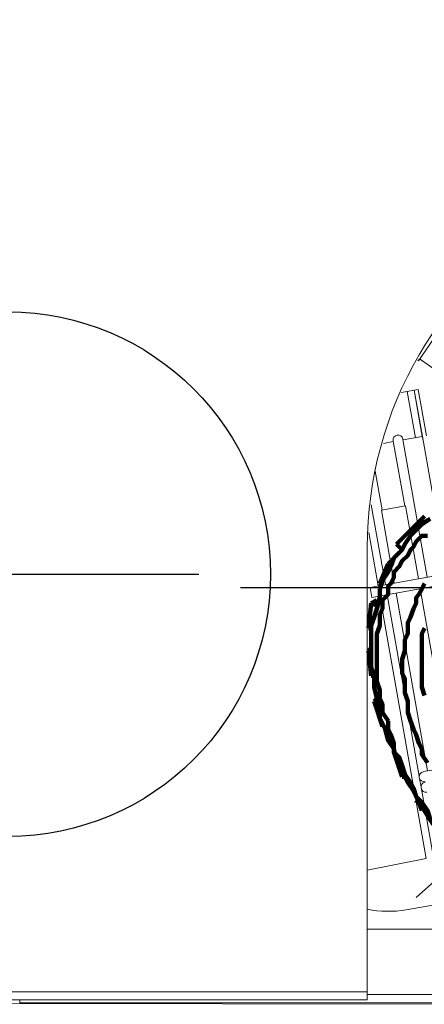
# Model space of a CAD drawing. Header units: millimetres. Extents: x -41968 to 54113, y -9946 to 101810.
# Tile 154 of 174: x -5892 to -5808, y 91926 to 92132. Entities that reach past the tile are written whole.
import ezdxf

# ---------------------------------------------------------------- set-up
doc = ezdxf.new("R2010")
doc.units = ezdxf.units.MM
doc.linetypes.add('DASHDOT', pattern=[1, 0.5, -0.25, 0, -0.25])
for name, color, linetype, lineweight in [('CERNA', 7, 'Continuous', 15), ('MODRA', 4, 'Continuous', 25), ('P', 250, 'Continuous', 100), ('UT-kotle', 1, 'Continuous', 50)]:
    doc.layers.add(name, color=color, linetype=linetype, lineweight=lineweight)
doc.layers.add('UT-komin', color=2, linetype='Continuous')

# ---------------------------------------------------------------- blocks, each defined once
blk = doc.blocks.new('CONDENSINOX_50')
at = {"layer": 'CERNA'}
for p, q in [((-72.46, 47.6), (-69.51, 51.81)), ((-72.62, 47.75), (-72.46, 47.6)), ((-72.21, 47.96), (-68.35, 45.25)), ((-74.8, 41.14), (-73.36, 41.39)), ((-71.66, 31.7), (-73.36, 41.39)), ((-73.34, 41.39), (-72.5, 41.53)), ((-71.63, 31.7), (-73.33, 41.39)), ((-72.5, 41.53), (-70.79, 31.83)), ((-74.8, 41.14), (-76.09, 40.91)), ((-73.09, 31.44), (-74.8, 41.14)), ((-70.62, 2.17), (-75.71, 31.06)), ((-71.66, 31.7), (-75.7, 30.98)), ((-71.66, 31.7), (-71.5, 30.85)), ((-68.13, 11.87), (-71.63, 31.7)), ((-77.73, 30.62), (-79.81, 30.26)), ((-75.35, 17.14), (-77.75, 30.7)), ((-80.07, 16.31), (-81.5, 24.4)), ((-79.39, 0.63), (-82.35, 17.38)), ((-80.24, 16.27), (-75.17, 17.17)), ((-72.48, 1.85), (-75.18, 17.17)), ((-77.53, 0.96), (-80.24, 16.27)), ((-82.89, 11.59), (-80.91, 0.37)), ((-83.18, -86.45), (-83.18, 8.46)), ((-82.6, 0.06), (-67.74, 2.68)), ((-82.6, 0.06), (-82.23, -2.05)), ((-82.23, -2.04), (-67.88, 0.49)), ((-80.54, -1.74), (-70.82, -56.83)), ((-72.31, -39.57), (-79.02, -1.48)), ((-70.58, -38.44), (-77.16, -1.16)), ((-65.53, -37.55), (-72.11, -0.26)), ((-71.41, -38.59), (-64.69, -37.41)), ((-71.92, -41.77), (-72.22, -40.09)), ((-69.3, -56.63), (-71.82, -42.27)), ((-83.18, -59.28), (-70.82, -56.83)), ((-75.02, -67.57), (-56.21, -64.25)), ((29.02, -71.66), (-83.18, -71.66)), ((-83.18, -84.74), (-282.03, -84.74)), ((-83.18, -86.45), (-282.03, -86.45)), ((-156.01, -86.45), (-156.01, -87.07)), ((-83.18, -85.35), (36.92, -85.35)), ((-167.59, -87.24), (-55.79, -87.39)), ((-156.01, -87.07), (37.41, -87.07))]:
    blk.add_line(p, q, dxfattribs=at)
for points in [[(67.17, 48.4), (45.11, 86.99), (-4.05, 100.39), (-42.65, 78.34), (-67.72, 64), (-83.18, 37.34), (-83.18, 8.47)], [(-75.73, 31.15), (-75.84, 31.71), (-76.36, 32.08), (-76.92, 31.98), (-77.49, 31.89), (-77.86, 31.35), (-77.75, 30.79)], [(-71.44, -38.6), (-72.02, -38.7), (-72.4, -39.25), (-72.31, -39.84), (-72.19, -40.41), (-71.64, -40.8), (-71.07, -40.71)], [(-71.05, -40.78), (-71.63, -40.9), (-72.01, -41.44), (-71.92, -42.02), (-71.81, -42.62), (-71.25, -43), (-70.68, -42.9)]]:
    blk.add_open_spline(points, degree=3, knots=[0, 0, 0, 0, 1, 1, 1, 2, 2, 2, 2], dxfattribs=at)
blk.add_open_spline([(-83.19, -67.43), (-80.51, -67.99), (-77.73, -68.04), (-75.02, -67.57)], degree=3, dxfattribs=at)
at = {"layer": 'MODRA'}
blk.add_line((-109.77, 0), (116.95, 0), dxfattribs=at)

msp = doc.modelspace()

# ---------------------------------------------------------------- linework, layer by layer
at = {"layer": 'P', "color": 2, "linetype": 'Continuous'}
for points in [[(-5807.526, 92028.029), (-5810.467, 92025.087)], [(-5810.467, 92023.911), (-5809.291, 92025.087), (-5808.114, 92026.264)], [(-5806.35, 92027.44), (-5807.526, 92026.852), (-5808.114, 92026.264)], [(-5808.114, 92026.264), (-5806.35, 92027.44)], [(-5813.408, 92022.146), (-5810.467, 92025.087)], [(-5810.467, 92025.087), (-5809.879, 92024.499)], [(-5806.938, 92023.911), (-5808.114, 92023.911), (-5809.291, 92022.735), (-5809.879, 92021.558), (-5810.467, 92020.97), (-5811.056, 92019.793), (-5812.232, 92018.617), (-5812.82, 92017.441), (-5813.997, 92016.264), (-5813.997, 92015.088), (-5814.585, 92013.911), (-5815.173, 92013.323), (-5815.173, 92011.558), (-5816.35, 92010.382), (-5816.35, 92008.617), (-5816.938, 92007.441), (-5816.938, 92006.264), (-5816.938, 92005.088), (-5817.526, 92003.323), (-5817.526, 91993.323), (-5816.938, 91991.559), (-5816.938, 91989.794), (-5816.35, 91988.618), (-5816.35, 91986.853), (-5815.173, 91985.088)], [(-5813.408, 92022.146), (-5812.232, 92020.97)], [(-5812.232, 92020.97), (-5811.644, 92022.146), (-5810.467, 92023.911)], [(-5812.82, 92020.382), (-5815.173, 92018.029)], [(-5814.585, 92017.441), (-5813.997, 92019.205), (-5812.232, 92020.97)], [(-5816.938, 92013.911), (-5815.173, 92018.029)], [(-5815.173, 92018.029), (-5814.585, 92017.441)], [(-5816.938, 92012.735), (-5816.35, 92014.499), (-5815.173, 92016.264)], [(-5815.173, 92016.264), (-5814.585, 92017.441)], [(-5816.938, 92013.911), (-5816.35, 92013.323)], [(-5807.526, 92013.911), (-5808.114, 92012.735), (-5808.703, 92011.558), (-5809.291, 92010.97), (-5809.291, 92009.794), (-5809.879, 92008.617), (-5810.467, 92006.853), (-5811.056, 92005.676), (-5811.056, 92004.5), (-5811.056, 92003.323), (-5811.644, 92002.147), (-5811.644, 91999.794), (-5812.232, 91998.029), (-5812.232, 91995.088), (-5811.644, 91993.912), (-5811.644, 91990.971), (-5811.056, 91989.206), (-5811.056, 91988.029), (-5811.056, 91986.853), (-5810.467, 91985.088), (-5809.879, 91983.324), (-5809.291, 91982.147), (-5808.703, 91980.383), (-5808.114, 91979.206), (-5808.114, 91978.03), (-5806.938, 91976.265)], [(-5817.526, 92008.617), (-5816.938, 92010.97), (-5816.938, 92012.735)], [(-5819.291, 92004.5), (-5818.702, 92009.794)], [(-5817.526, 92010.382), (-5818.702, 92009.794)], [(-5818.702, 92009.794), (-5817.526, 92009.205)], [(-5818.702, 92002.735), (-5818.702, 92005.088), (-5818.114, 92006.853), (-5817.526, 92008.617)], [(-5819.291, 92004.5), (-5818.702, 92004.5)], [(-5807.526, 92004.5), (-5808.114, 92003.323), (-5808.114, 92000.97), (-5808.114, 91999.794), (-5808.114, 91998.029), (-5808.114, 91996.265), (-5808.114, 91992.147), (-5807.526, 91990.382)], [(-5818.702, 91998.617), (-5818.702, 92000.97), (-5818.702, 92002.735)], [(-5818.702, 92000.382), (-5819.291, 91999.794)], [(-5818.702, 91994.5), (-5819.291, 91999.794)], [(-5819.291, 91999.794), (-5818.702, 91999.794)], [(-5818.114, 91992.147), (-5818.114, 91994.5), (-5818.702, 91996.265), (-5818.702, 91998.617)], [(-5818.702, 91994.5), (-5818.114, 91994.5)], [(-5816.938, 91988.029), (-5817.526, 91989.794), (-5818.114, 91992.147)], [(-5817.526, 91989.794), (-5818.114, 91989.206)], [(-5816.35, 91983.912), (-5818.114, 91989.206)], [(-5818.114, 91989.206), (-5817.526, 91989.206)], [(-5815.761, 91983.324), (-5816.938, 91985.677), (-5816.938, 91988.029)], [(-5815.173, 91985.088), (-5815.173, 91983.324), (-5814.585, 91982.147), (-5813.997, 91980.383), (-5813.997, 91978.618), (-5812.82, 91977.441), (-5812.232, 91975.677), (-5811.644, 91973.912)], [(-5816.35, 91983.912), (-5816.35, 91983.912)], [(-5813.997, 91979.206), (-5815.173, 91980.971), (-5815.761, 91983.324)], [(-5813.408, 91976.853), (-5813.997, 91979.206)], [(-5812.232, 91973.324), (-5813.997, 91978.618)], [(-5813.997, 91978.618), (-5813.997, 91978.618)], [(-5813.997, 91978.618), (-5813.997, 91978.618)], [(-5811.056, 91972.147), (-5812.232, 91974.5), (-5813.408, 91976.853)], [(-5812.232, 91973.324), (-5811.644, 91973.324)], [(-5811.644, 91973.912), (-5810.467, 91972.147), (-5809.879, 91970.971), (-5809.291, 91969.206), (-5808.114, 91968.03), (-5806.938, 91966.265), (-5806.35, 91964.501), (-5805.173, 91963.324), (-5803.997, 91962.148), (-5802.82, 91960.383), (-5801.644, 91959.207), (-5800.468, 91957.442), (-5799.291, 91956.265)], [(-5808.703, 91968.03), (-5809.879, 91970.383), (-5811.056, 91972.147)], [(-5809.291, 91968.03), (-5809.291, 91968.03), (-5808.703, 91968.03)], [(-5809.291, 91968.03), (-5809.291, 91968.03)], [(-5808.703, 91968.03), (-5808.703, 91968.03)], [(-5808.703, 91968.03), (-5808.703, 91968.03)], [(-5808.703, 91968.03), (-5808.114, 91966.265)], [(-5808.703, 91968.03), (-5808.703, 91968.03)], [(-5808.703, 91968.03), (-5808.703, 91968.03)], [(-5808.703, 91968.03), (-5808.703, 91968.03)], [(-5808.703, 91968.03), (-5805.762, 91963.324)], [(-5807.526, 91966.265), (-5808.703, 91968.03)]]:
    msp.add_lwpolyline(points, dxfattribs=at)
at = {"layer": 'UT-komin', "linetype": 'DASHDOT', "lineweight": 25, "ltscale": 300}
msp.add_line((-6004.841, 92015.847), (-5739.841, 92015.847), dxfattribs=at)
msp.add_lwpolyline([(-5499.298, 92226.259), (-5809.291, 91948.03)], dxfattribs=at)
at = {"layer": 'UT-komin', "linetype": 'ByBlock', "lineweight": -2, "ltscale": 10}
msp.add_circle((-5894.841, 92015.847), 55, dxfattribs=at)

# ---------------------------------------------------------------- block references
at = {"layer": 'UT-kotle', "ltscale": 10}
msp.add_blockref('CONDENSINOX_50', (-5736.35, 92013.03), dxfattribs=at)

doc.saveas('drawing.dxf')
